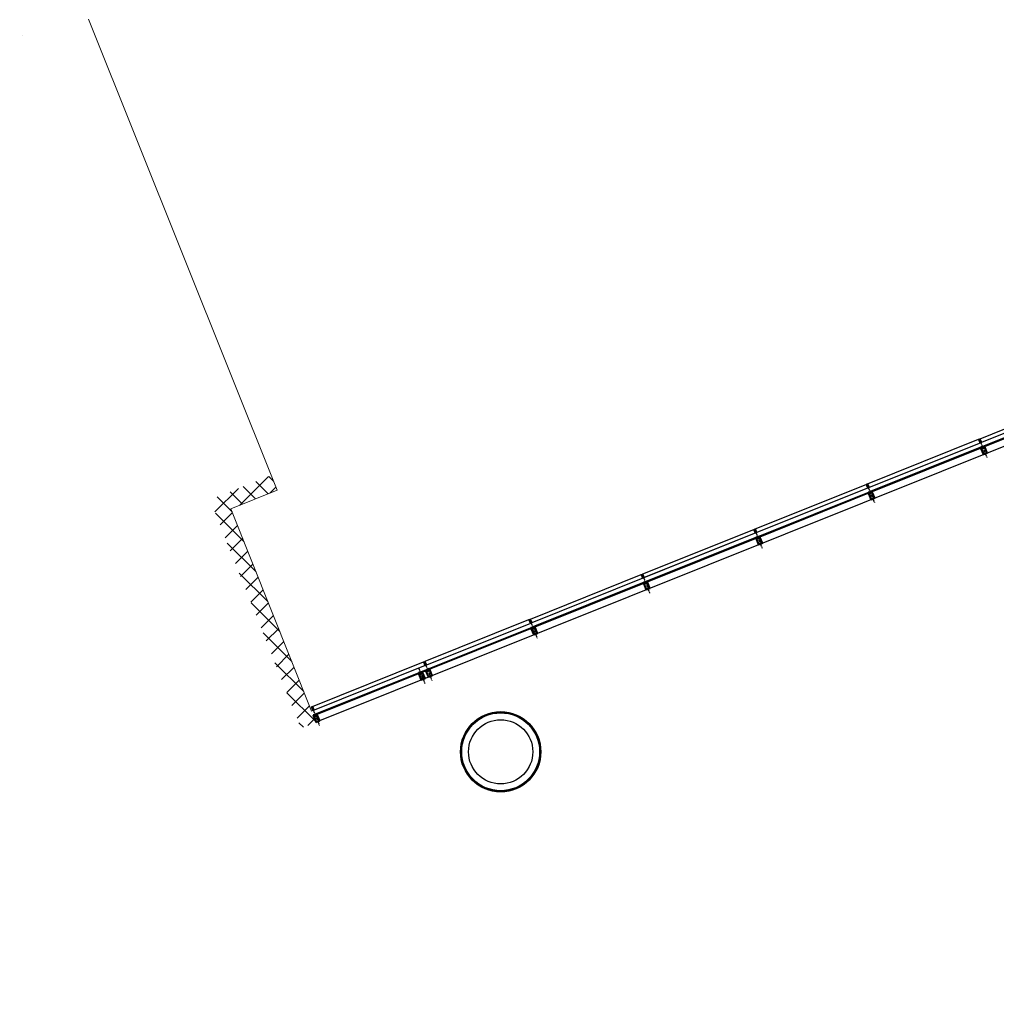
# Model space of a CAD drawing. Header units: millimetres. Extents: x 98667 to 994031, y -2704 to 533009.
# Tile 195 of 256: x 640217 to 652376, y 372241 to 384505. Entities that reach past the tile are written whole.
import ezdxf

# ---------------------------------------------------------------- set-up
doc = ezdxf.new("R2010")
doc.units = ezdxf.units.MM
for name, pattern in [('AP03000E0$0$HIDDEN', [9.525, 6.35, -3.175]), ('CENTER', [50.8, 31.75, -6.35, 6.35, -6.35]), ('sp00000g0$0$CENTER', [50.8, 31.75, -6.35, 6.35, -6.35])]:
    doc.linetypes.add(name, pattern=pattern)
for name, color, linetype, lineweight in [('0_F&B AREA', 3, 'Continuous', 0), ('A-FLOR-HRAL', 1, 'Continuous', 25), ('A-GLAZ', 2, 'Continuous', 25), ('A-GLAZ-MULL', 3, 'Continuous', 35), ('A-GLAZ-PRHT', 1, 'Continuous', 15), ('A-GLAZ-SILL', 1, 'Continuous', 15), ('A-WALL-FNSH', 1, 'Continuous', 15), ('A-WALL-PATT', 5, 'Continuous', 15), ('AP03000E0$0$A-GLAZ-FULL-EXTR', 2, 'Continuous', 20), ('AP03000E0$0$A-WALL-FNSH', 1, 'Continuous', 15), ('L_1800_BUILD_NEW', 8, 'Continuous', 0)]:
    doc.layers.add(name, color=color, linetype=linetype, lineweight=lineweight)
for name, color, linetype in [('A-COL ENCLOUSER INNER', 1, 'Continuous'), ('A-COL ENCLOUSER OUTER', 6, 'Continuous'), ('A-GLASS', 2, 'Continuous'), ('A-GRID', 1, 'CENTER'), ('A-MULLION', 4, 'Continuous'), ('NOT IN SCOPE', 222, 'Continuous'), ('sp00000g0$0$S-GRID', 1, 'sp00000g0$0$CENTER')]:
    doc.layers.add(name, color=color, linetype=linetype)
doc.layers.add('AP03000E0$0$A-Slab Edge Guide', color=55, linetype='Continuous', lineweight=15, plot=False)

msp = doc.modelspace()

# ---------------------------------------------------------------- linework, layer by layer
at = {"color": 251}
msp.add_line((662037, 383029), (643929, 375762), dxfattribs=at)
at = {"layer": '0_F&B AREA', "color": 251, "extrusion": (-0.001106, 0.003735, 0.999992)}
for p, q in [((641072, 384513, -28), (643423, 378643, -3)), ((643850, 375892, 7), (662023, 383185, 0)), ((643423, 378643, -3), (642847, 378413, -3)), ((642847, 378413, -3), (643850, 375892, 7))]:
    msp.add_line(p, q, dxfattribs=at)
at = {"layer": '0_F&B AREA', "color": 251}
msp.add_line((643850, 375892), (645267, 376461), dxfattribs=at)
at = {"layer": 'A-COL ENCLOUSER INNER', "color": 251}
for radius in [494, 485]:
    msp.add_circle((646205, 375386), radius, dxfattribs=at)
at = {"layer": 'A-COL ENCLOUSER OUTER', "color": 251}
msp.add_circle((646205, 375386), 500, dxfattribs=at)
at = {"layer": 'A-FLOR-HRAL', "color": 251}
for p, q in [((652174, 379286), (653555, 379841)), ((653574, 379794), (652193, 379240)), ((650774, 378724), (652155, 379279)), ((652174, 379232), (650793, 378678)), ((652155, 379279), (652174, 379232)), ((652158, 379273), (652161, 379275)), ((652172, 379238), (652158, 379273)), ((652159, 379280), (652170, 379285)), ((652159, 379280), (652170, 379285)), ((652178, 379234), (652159, 379280)), ((652178, 379234), (652159, 379280)), ((652161, 379275), (652175, 379239)), ((652170, 379285), (652189, 379238)), ((652170, 379285), (652189, 379238)), ((652172, 379279), (652176, 379281)), ((652187, 379244), (652172, 379279)), ((652175, 379239), (652172, 379238)), ((652193, 379240), (652174, 379286)), ((652176, 379281), (652190, 379245)), ((652189, 379238), (652178, 379234)), ((652189, 379238), (652178, 379234)), ((652190, 379245), (652187, 379244)), ((650793, 378678), (650774, 378724)), ((649374, 378163), (650756, 378717)), ((650774, 378671), (649393, 378116)), ((650756, 378717), (650774, 378671)), ((650758, 378711), (650762, 378713)), ((650772, 378676), (650758, 378711)), ((650759, 378719), (650770, 378723)), ((650759, 378719), (650770, 378723)), ((650778, 378672), (650759, 378719)), ((650778, 378672), (650759, 378719)), ((650762, 378713), (650776, 378678)), ((650770, 378723), (650789, 378677)), ((650770, 378723), (650789, 378677)), ((650776, 378678), (650772, 378676)), ((650773, 378717), (650776, 378719)), ((650787, 378682), (650773, 378717)), ((650776, 378719), (650791, 378684)), ((650789, 378677), (650778, 378672)), ((650789, 378677), (650778, 378672)), ((650791, 378684), (650787, 378682)), ((647975, 377601), (649356, 378155)), ((649356, 378155), (649374, 378109)), ((649358, 378150), (649362, 378151)), ((649372, 378114), (649358, 378150)), ((649360, 378157), (649371, 378161)), ((649360, 378157), (649371, 378161)), ((649378, 378110), (649360, 378157)), ((649378, 378110), (649360, 378157)), ((649362, 378151), (649376, 378116)), ((649371, 378161), (649389, 378115)), ((649371, 378161), (649389, 378115)), ((649376, 378116), (649372, 378114)), ((649373, 378156), (649377, 378157)), ((649387, 378120), (649373, 378156)), ((649393, 378116), (649374, 378163)), ((649377, 378157), (649391, 378122)), ((649389, 378115), (649378, 378110)), ((649389, 378115), (649378, 378110)), ((649391, 378122), (649387, 378120)), ((649374, 378109), (647993, 377555)), ((646575, 377039), (647956, 377593)), ((647975, 377547), (646594, 376993)), ((647956, 377593), (647975, 377547)), ((647958, 377588), (647962, 377589)), ((647972, 377553), (647958, 377588)), ((647960, 377595), (647971, 377599)), ((647960, 377595), (647971, 377599)), ((647978, 377549), (647960, 377595)), ((647978, 377549), (647960, 377595)), ((647962, 377589), (647976, 377554)), ((647971, 377599), (647990, 377553)), ((647971, 377599), (647990, 377553)), ((647976, 377554), (647972, 377553)), ((647973, 377594), (647977, 377595)), ((647987, 377559), (647973, 377594)), ((647993, 377555), (647975, 377601)), ((647977, 377595), (647991, 377560)), ((647990, 377553), (647978, 377549)), ((647990, 377553), (647978, 377549)), ((647991, 377560), (647987, 377559)), ((645264, 376513), (646556, 377032)), ((646556, 377032), (646575, 376985)), ((646559, 377026), (646562, 377028)), ((646573, 376991), (646559, 377026)), ((646560, 377033), (646571, 377038)), ((646560, 377033), (646571, 377038)), ((646579, 376987), (646560, 377033)), ((646579, 376987), (646560, 377033)), ((646562, 377028), (646576, 376992)), ((646571, 377038), (646590, 376991)), ((646571, 377038), (646590, 376991)), ((646573, 377032), (646577, 377034)), ((646588, 376997), (646573, 377032)), ((646594, 376993), (646575, 377039)), ((646577, 377034), (646591, 376998)), ((646575, 376985), (645282, 376467)), ((646576, 376992), (646573, 376991)), ((646590, 376991), (646579, 376987)), ((646590, 376991), (646579, 376987)), ((646591, 376998), (646588, 376997)), ((643864, 375951), (645245, 376505)), ((645264, 376459), (643882, 375905)), ((645245, 376505), (645264, 376459)), ((645247, 376500), (645251, 376501)), ((645261, 376465), (645247, 376500)), ((645249, 376507), (645260, 376511)), ((645249, 376507), (645260, 376511)), ((645267, 376461), (645249, 376507)), ((645267, 376461), (645249, 376507)), ((645251, 376501), (645265, 376466)), ((645260, 376511), (645279, 376465)), ((645260, 376511), (645279, 376465)), ((645265, 376466), (645261, 376465)), ((645262, 376506), (645266, 376507)), ((645276, 376471), (645262, 376506)), ((645282, 376467), (645264, 376513)), ((645266, 376507), (645280, 376472)), ((645279, 376465), (645267, 376461)), ((645279, 376465), (645267, 376461)), ((645280, 376472), (645276, 376471)), ((643849, 375945), (643860, 375950)), ((643868, 375899), (643849, 375945)), ((643860, 375950), (643879, 375903)), ((643862, 375944), (643866, 375946)), ((643877, 375909), (643862, 375944)), ((643882, 375905), (643864, 375951)), ((643866, 375946), (643880, 375910)), ((643879, 375903), (643868, 375899)), ((643880, 375910), (643877, 375909))]:
    msp.add_line(p, q, dxfattribs=at)
at = {"layer": 'A-GLASS', "color": 251}
for p, q in [((652195, 379187), (652179, 379180)), ((652200, 379175), (652183, 379169)), ((652201, 379178), (652198, 379186)), ((652211, 379182), (652208, 379190)), ((650795, 378625), (650779, 378619)), ((650800, 378614), (650784, 378607)), ((650801, 378616), (650798, 378624)), ((650811, 378620), (650808, 378628)), ((649395, 378063), (649379, 378057)), ((649400, 378052), (649384, 378045)), ((649401, 378054), (649398, 378062)), ((649411, 378058), (649408, 378066)), ((647996, 377502), (647979, 377495)), ((648001, 377493), (647998, 377501)), ((648012, 377497), (648008, 377505)), ((648000, 377490), (647984, 377483)), ((646596, 376940), (646580, 376933)), ((646601, 376928), (646584, 376922)), ((646602, 376931), (646599, 376939)), ((646612, 376935), (646609, 376943)), ((645196, 376378), (645180, 376372)), ((645201, 376366), (645185, 376360)), ((645202, 376369), (645199, 376377)), ((645212, 376373), (645209, 376381)), ((643885, 375852), (643869, 375845)), ((643890, 375840), (643873, 375834)), ((643880, 375838), (643877, 375846)), ((643878, 375849), (643915, 375864)), ((643883, 375837), (643920, 375852)), ((643891, 375843), (643888, 375851)), ((643901, 375847), (643898, 375855))]:
    msp.add_line(p, q, dxfattribs=at)
for centre, start, end in [((652196, 379185), 21.8671, 111.8671), ((652199, 379177), 291.8671, 21.8671), ((652210, 379191), 111.8671, 201.8671), ((652213, 379183), 201.8671, 291.8671), ((650796, 378623), 21.8671, 111.8671), ((650799, 378615), 291.8671, 21.8671), ((650810, 378629), 111.8671, 201.8671), ((650813, 378621), 201.8671, 291.8671), ((649396, 378062), 21.8671, 111.8671), ((649399, 378054), 291.8671, 21.8671), ((649410, 378067), 111.8671, 201.8671), ((649413, 378059), 201.8671, 291.8671), ((647996, 377500), 21.8671, 111.8671), ((648010, 377505), 111.8671, 201.8671), ((648000, 377492), 291.8671, 21.8671), ((648014, 377497), 201.8671, 291.8671), ((646597, 376938), 21.8671, 111.8671), ((646600, 376930), 291.8671, 21.8671), ((646611, 376944), 111.8671, 201.8671), ((646614, 376936), 201.8671, 291.8671), ((645197, 376376), 21.8671, 111.8671), ((645200, 376368), 291.8671, 21.8671), ((645211, 376382), 111.8671, 201.8671), ((645214, 376374), 201.8671, 291.8671), ((643879, 375847), 111.8671, 201.8671), ((643882, 375839), 201.8671, 291.8671), ((643886, 375850), 21.8671, 111.8671), ((643889, 375842), 291.8671, 21.8671), ((643900, 375855), 111.8671, 201.8671), ((643903, 375848), 201.8671, 291.8671)]:
    msp.add_arc(centre, 2, start, end, dxfattribs=at)
at = {"layer": 'A-GLAZ', "color": 251}
for p, q in [((652209, 379193), (653595, 379749)), ((652214, 379181), (653599, 379737)), ((650809, 378631), (652195, 379187)), ((650814, 378619), (652200, 379175)), ((652200, 379175), (652183, 379169)), ((652201, 379178), (652198, 379186)), ((652211, 379182), (652208, 379190)), ((652209, 379193), (652225, 379199)), ((652214, 379181), (652230, 379187)), ((649409, 378069), (650795, 378625)), ((649414, 378057), (650800, 378614)), ((650800, 378614), (650784, 378607)), ((650801, 378616), (650798, 378624)), ((650811, 378620), (650808, 378628)), ((650809, 378631), (650825, 378637)), ((650814, 378619), (650830, 378626)), ((648010, 377507), (649395, 378063)), ((648014, 377496), (649400, 378052)), ((649400, 378052), (649384, 378045)), ((649401, 378054), (649398, 378062)), ((649411, 378058), (649408, 378066)), ((649409, 378069), (649426, 378075)), ((649414, 378057), (649430, 378064)), ((646610, 376945), (647996, 377502)), ((648001, 377493), (647998, 377501)), ((648012, 377497), (648008, 377505)), ((648010, 377507), (648026, 377514)), ((648014, 377496), (648030, 377502)), ((646614, 376934), (648000, 377490)), ((648000, 377490), (647984, 377483)), ((645210, 376384), (646596, 376940)), ((645215, 376372), (646601, 376928)), ((646601, 376928), (646584, 376922)), ((646602, 376931), (646599, 376939)), ((646612, 376935), (646609, 376943)), ((646610, 376945), (646626, 376952)), ((646614, 376934), (646631, 376940)), ((643899, 375857), (645285, 376413)), ((643904, 375846), (645289, 376402)), ((645289, 376402), (645273, 376395)), ((645290, 376404), (645287, 376412)), ((645301, 376409), (645297, 376416)), ((645299, 376419), (645315, 376426)), ((645303, 376407), (645320, 376414))]:
    msp.add_line(p, q, dxfattribs=at)
for centre, start, end in [((652196, 379185), 21.8671, 111.8671), ((652199, 379177), 291.8671, 21.8671), ((652210, 379191), 111.8671, 201.8671), ((652213, 379183), 201.8671, 291.8671), ((650796, 378623), 21.8671, 111.8671), ((650799, 378615), 291.8671, 21.8671), ((650810, 378629), 111.8671, 201.8671), ((650813, 378621), 201.8671, 291.8671), ((649396, 378062), 21.8671, 111.8671), ((649399, 378054), 291.8671, 21.8671), ((649410, 378067), 111.8671, 201.8671), ((649413, 378059), 201.8671, 291.8671), ((647996, 377500), 21.8671, 111.8671), ((648010, 377505), 111.8671, 201.8671), ((648000, 377492), 291.8671, 21.8671), ((648014, 377497), 201.8671, 291.8671), ((646597, 376938), 21.8671, 111.8671), ((646600, 376930), 291.8671, 21.8671), ((646611, 376944), 111.8671, 201.8671), ((646614, 376936), 201.8671, 291.8671), ((645285, 376412), 21.8671, 111.8671), ((645289, 376404), 291.8671, 21.8671), ((645299, 376417), 111.8671, 201.8671), ((645303, 376409), 201.8671, 291.8671)]:
    msp.add_arc(centre, 2, start, end, dxfattribs=at)
at = {"layer": 'A-GLAZ-MULL', "color": 251}
for p, q in [((652206, 379173), (652185, 379164)), ((652185, 379164), (652216, 379088)), ((652185, 379164), (652216, 379088)), ((652229, 379176), (652192, 379161)), ((652192, 379161), (652219, 379094)), ((652192, 379161), (652219, 379094)), ((652204, 379191), (652200, 379189)), ((652200, 379189), (652206, 379173)), ((652204, 379191), (652211, 379174)), ((652211, 379174), (652232, 379183)), ((652216, 379088), (652262, 379106)), ((652216, 379088), (652262, 379106)), ((652219, 379094), (652256, 379109)), ((652219, 379094), (652256, 379109)), ((652256, 379109), (652229, 379176)), ((652256, 379109), (652229, 379176)), ((652262, 379106), (652232, 379183)), ((652262, 379106), (652232, 379183)), ((650806, 378611), (650785, 378602)), ((650785, 378602), (650816, 378526)), ((650785, 378602), (650816, 378526)), ((650829, 378615), (650792, 378600)), ((650804, 378629), (650800, 378627)), ((650800, 378627), (650806, 378611)), ((650804, 378629), (650811, 378613)), ((650811, 378613), (650832, 378621)), ((650856, 378547), (650829, 378615)), ((650856, 378547), (650829, 378615)), ((650863, 378544), (650832, 378621)), ((650863, 378544), (650832, 378621)), ((650792, 378600), (650819, 378532)), ((650792, 378600), (650819, 378532)), ((650816, 378526), (650863, 378544)), ((650816, 378526), (650863, 378544)), ((650819, 378532), (650856, 378547)), ((650819, 378532), (650856, 378547)), ((649407, 378049), (649386, 378041)), ((649386, 378041), (649416, 377964)), ((649386, 378041), (649416, 377964)), ((649429, 378053), (649392, 378038)), ((649392, 378038), (649419, 377971)), ((649392, 378038), (649419, 377971)), ((649405, 378067), (649400, 378065)), ((649400, 378065), (649407, 378049)), ((649405, 378067), (649411, 378051)), ((649411, 378051), (649432, 378059)), ((649456, 377985), (649429, 378053)), ((649456, 377985), (649429, 378053)), ((649463, 377983), (649432, 378059)), ((649463, 377983), (649432, 378059)), ((649416, 377964), (649463, 377983)), ((649416, 377964), (649463, 377983)), ((649419, 377971), (649456, 377985)), ((649419, 377971), (649456, 377985)), ((648005, 377505), (648000, 377503)), ((648000, 377503), (648007, 377487)), ((648005, 377505), (648011, 377489)), ((648011, 377489), (648032, 377497)), ((648063, 377421), (648032, 377497)), ((648063, 377421), (648032, 377497)), ((648007, 377487), (647986, 377479)), ((647986, 377479), (648017, 377402)), ((647986, 377479), (648017, 377402)), ((648030, 377491), (647992, 377476)), ((647992, 377476), (648019, 377409)), ((647992, 377476), (648019, 377409)), ((648017, 377402), (648063, 377421)), ((648017, 377402), (648063, 377421)), ((648019, 377409), (648057, 377424)), ((648019, 377409), (648057, 377424)), ((648057, 377424), (648030, 377491)), ((648057, 377424), (648030, 377491)), ((646607, 376925), (646586, 376917)), ((646586, 376917), (646617, 376841)), ((646586, 376917), (646617, 376841)), ((646630, 376929), (646593, 376914)), ((646593, 376914), (646620, 376847)), ((646593, 376914), (646620, 376847)), ((646605, 376944), (646601, 376942)), ((646601, 376942), (646607, 376925)), ((646605, 376944), (646612, 376927)), ((646612, 376927), (646633, 376936)), ((646657, 376862), (646630, 376929)), ((646657, 376862), (646630, 376929)), ((646663, 376859), (646633, 376936)), ((646663, 376859), (646633, 376936)), ((646617, 376841), (646663, 376859)), ((646617, 376841), (646663, 376859)), ((646620, 376847), (646657, 376862)), ((646620, 376847), (646657, 376862)), ((645346, 376336), (645319, 376403)), ((645352, 376333), (645321, 376409)), ((645207, 376364), (645186, 376355)), ((645186, 376355), (645217, 376279)), ((645230, 376367), (645193, 376353)), ((645193, 376353), (645220, 376285)), ((645205, 376382), (645201, 376380)), ((645201, 376380), (645207, 376364)), ((645205, 376382), (645212, 376366)), ((645212, 376366), (645233, 376374)), ((645217, 376279), (645264, 376297)), ((645220, 376285), (645257, 376300)), ((645257, 376300), (645230, 376367)), ((645264, 376297), (645233, 376374)), ((645275, 376391), (645306, 376314)), ((645281, 376388), (645308, 376321)), ((645306, 376314), (645352, 376333)), ((645308, 376321), (645346, 376336)), ((643873, 375847), (643869, 375845)), ((643869, 375845), (643906, 375752)), ((643873, 375847), (643879, 375833)), ((643896, 375837), (643875, 375829)), ((643875, 375829), (643906, 375752)), ((643882, 375832), (643922, 375848)), ((643919, 375841), (643882, 375826)), ((643882, 375826), (643909, 375759)), ((643882, 375824), (643908, 375761)), ((643917, 375840), (643884, 375827)), ((643894, 375855), (643890, 375854)), ((643890, 375854), (643896, 375837)), ((643894, 375855), (643901, 375839)), ((643901, 375839), (643922, 375848)), ((643946, 375774), (643919, 375841)), ((643945, 375776), (643920, 375839)), ((643952, 375771), (643922, 375848)), ((643952, 375771), (643922, 375848)), ((643906, 375752), (643952, 375771)), ((643906, 375752), (643952, 375771)), ((643909, 375759), (643946, 375774)), ((643911, 375760), (643944, 375773))]:
    msp.add_line(p, q, dxfattribs=at)
for centre, start, end in [((643881, 375833), 201.8671, 291.8671), ((643884, 375825), 111.8671, 201.8671), ((643918, 375839), 21.8671, 111.8671), ((643910, 375762), 201.8671, 291.8671), ((643943, 375775), 291.8671, 21.8671)]:
    msp.add_arc(centre, 2, start, end, dxfattribs=at)
at = {"layer": 'A-GLAZ-PRHT', "color": 251}
for p, q in [((643877, 375846), (643874, 375845)), ((643874, 375845), (643877, 375837)), ((643880, 375838), (643877, 375846)), ((643877, 375837), (643880, 375838)), ((643894, 375842), (643885, 375838)), ((643885, 375838), (643887, 375834)), ((643887, 375834), (643896, 375837)), ((643896, 375837), (643894, 375842))]:
    msp.add_line(p, q, dxfattribs=at)
at = {"layer": 'A-GLAZ-PRHT', "color": 251, "linetype": 'Continuous'}
for p, q in [((643878, 375844), (643875, 375845)), ((643879, 375842), (643875, 375844)), ((643879, 375840), (643876, 375842)), ((643879, 375838), (643876, 375840)), ((643877, 375846), (643877, 375846)), ((643877, 375837), (643877, 375837)), ((643890, 375835), (643885, 375837)), ((643892, 375836), (643886, 375839)), ((643888, 375834), (643886, 375835)), ((643895, 375837), (643888, 375840)), ((643896, 375838), (643890, 375840)), ((643895, 375840), (643892, 375841))]:
    msp.add_line(p, q, dxfattribs=at)
at = {"layer": 'A-GLAZ-SILL', "color": 251}
for p, q in [((652262, 379106), (653616, 379649)), ((652188, 379171), (652197, 379174)), ((652188, 379171), (652197, 379174)), ((652190, 379166), (652188, 379171)), ((652190, 379166), (652188, 379171)), ((652199, 379170), (652190, 379166)), ((652199, 379170), (652190, 379166)), ((652197, 379174), (652199, 379170)), ((652197, 379174), (652199, 379170)), ((652200, 379187), (652198, 379186)), ((652200, 379187), (652198, 379186)), ((652198, 379186), (652201, 379178)), ((652198, 379186), (652201, 379178)), ((652204, 379179), (652200, 379187)), ((652204, 379179), (652200, 379187)), ((652201, 379178), (652204, 379179)), ((652201, 379178), (652204, 379179)), ((652208, 379190), (652205, 379189)), ((652208, 379190), (652205, 379189)), ((652205, 379189), (652208, 379181)), ((652205, 379189), (652208, 379181)), ((652211, 379182), (652208, 379190)), ((652211, 379182), (652208, 379190)), ((652208, 379181), (652211, 379182)), ((652208, 379181), (652211, 379182)), ((652225, 379186), (652216, 379182)), ((652225, 379186), (652216, 379182)), ((652216, 379182), (652218, 379177)), ((652216, 379182), (652218, 379177)), ((652218, 379177), (652227, 379181)), ((652218, 379177), (652227, 379181)), ((652227, 379181), (652225, 379186)), ((652227, 379181), (652225, 379186)), ((650863, 378544), (652216, 379088)), ((650788, 378609), (650798, 378613)), ((650788, 378609), (650798, 378613)), ((650790, 378604), (650788, 378609)), ((650790, 378604), (650788, 378609)), ((650800, 378608), (650790, 378604)), ((650800, 378608), (650790, 378604)), ((650801, 378625), (650798, 378624)), ((650801, 378625), (650798, 378624)), ((650798, 378624), (650801, 378616)), ((650798, 378624), (650801, 378616)), ((650798, 378613), (650800, 378608)), ((650798, 378613), (650800, 378608)), ((650804, 378617), (650801, 378625)), ((650804, 378617), (650801, 378625)), ((650801, 378616), (650804, 378617)), ((650801, 378616), (650804, 378617)), ((650808, 378628), (650805, 378627)), ((650808, 378628), (650805, 378627)), ((650805, 378627), (650808, 378619)), ((650805, 378627), (650808, 378619)), ((650811, 378620), (650808, 378628)), ((650811, 378620), (650808, 378628)), ((650808, 378619), (650811, 378620)), ((650808, 378619), (650811, 378620)), ((650825, 378624), (650816, 378620)), ((650825, 378624), (650816, 378620)), ((650816, 378620), (650818, 378615)), ((650816, 378620), (650818, 378615)), ((650818, 378615), (650827, 378619)), ((650818, 378615), (650827, 378619)), ((650827, 378619), (650825, 378624)), ((650827, 378619), (650825, 378624)), ((649463, 377983), (650816, 378526)), ((649389, 378047), (649398, 378051)), ((649389, 378047), (649398, 378051)), ((649390, 378043), (649389, 378047)), ((649390, 378043), (649389, 378047)), ((649400, 378046), (649390, 378043)), ((649400, 378046), (649390, 378043)), ((649401, 378063), (649398, 378062)), ((649401, 378063), (649398, 378062)), ((649398, 378062), (649401, 378054)), ((649398, 378062), (649401, 378054)), ((649398, 378051), (649400, 378046)), ((649398, 378051), (649400, 378046)), ((649404, 378055), (649401, 378063)), ((649404, 378055), (649401, 378063)), ((649401, 378054), (649404, 378055)), ((649401, 378054), (649404, 378055)), ((649408, 378066), (649405, 378065)), ((649408, 378066), (649405, 378065)), ((649405, 378065), (649409, 378057)), ((649405, 378065), (649409, 378057)), ((649411, 378058), (649408, 378066)), ((649411, 378058), (649408, 378066)), ((649409, 378057), (649411, 378058)), ((649409, 378057), (649411, 378058)), ((649425, 378062), (649416, 378058)), ((649425, 378062), (649416, 378058)), ((649416, 378058), (649418, 378054)), ((649416, 378058), (649418, 378054)), ((649418, 378054), (649427, 378057)), ((649418, 378054), (649427, 378057)), ((649427, 378057), (649425, 378062)), ((649427, 378057), (649425, 378062)), ((648063, 377421), (649416, 377964)), ((648001, 377502), (647998, 377500)), ((648001, 377502), (647998, 377500)), ((647998, 377500), (648001, 377493)), ((647998, 377500), (648001, 377493)), ((648004, 377494), (648001, 377502)), ((648004, 377494), (648001, 377502)), ((648008, 377505), (648006, 377503)), ((648008, 377505), (648006, 377503)), ((648006, 377503), (648009, 377496)), ((648006, 377503), (648009, 377496)), ((648012, 377497), (648008, 377505)), ((648012, 377497), (648008, 377505)), ((648026, 377500), (648016, 377496)), ((648026, 377500), (648016, 377496)), ((648028, 377496), (648026, 377500)), ((648028, 377496), (648026, 377500)), ((646663, 376859), (648017, 377402)), ((647989, 377485), (647998, 377489)), ((647989, 377485), (647998, 377489)), ((647991, 377481), (647989, 377485)), ((647991, 377481), (647989, 377485)), ((648000, 377484), (647991, 377481)), ((648000, 377484), (647991, 377481)), ((647998, 377489), (648000, 377484)), ((647998, 377489), (648000, 377484)), ((648001, 377493), (648004, 377494)), ((648001, 377493), (648004, 377494)), ((648009, 377496), (648012, 377497)), ((648009, 377496), (648012, 377497)), ((648016, 377496), (648018, 377492)), ((648016, 377496), (648018, 377492)), ((648018, 377492), (648028, 377496)), ((648018, 377492), (648028, 377496)), ((646589, 376924), (646598, 376927)), ((646589, 376924), (646598, 376927)), ((646591, 376919), (646589, 376924)), ((646591, 376919), (646589, 376924)), ((646600, 376923), (646591, 376919)), ((646600, 376923), (646591, 376919)), ((646598, 376927), (646600, 376923)), ((646598, 376927), (646600, 376923)), ((646601, 376940), (646599, 376939)), ((646601, 376940), (646599, 376939)), ((646599, 376939), (646602, 376931)), ((646599, 376939), (646602, 376931)), ((646604, 376932), (646601, 376940)), ((646604, 376932), (646601, 376940)), ((646602, 376931), (646604, 376932)), ((646602, 376931), (646604, 376932)), ((646609, 376943), (646606, 376942)), ((646609, 376943), (646606, 376942)), ((646606, 376942), (646609, 376934)), ((646606, 376942), (646609, 376934)), ((646612, 376935), (646609, 376943)), ((646612, 376935), (646609, 376943)), ((646609, 376934), (646612, 376935)), ((646609, 376934), (646612, 376935)), ((646626, 376938), (646617, 376935)), ((646626, 376938), (646617, 376935)), ((646617, 376935), (646619, 376930)), ((646617, 376935), (646619, 376930)), ((646619, 376930), (646628, 376934)), ((646619, 376930), (646628, 376934)), ((646628, 376934), (646626, 376938)), ((646628, 376934), (646626, 376938)), ((645264, 376297), (646617, 376841)), ((645278, 376397), (645287, 376401)), ((645280, 376393), (645278, 376397)), ((645289, 376396), (645280, 376393)), ((645290, 376413), (645287, 376412)), ((645287, 376412), (645290, 376404)), ((645287, 376401), (645289, 376396)), ((645293, 376406), (645290, 376413)), ((645290, 376404), (645293, 376406)), ((645298, 376416), (645295, 376415)), ((645295, 376415), (645298, 376407)), ((645301, 376409), (645298, 376416)), ((645298, 376407), (645301, 376409)), ((645315, 376412), (645305, 376408)), ((645305, 376408), (645307, 376404)), ((645307, 376404), (645317, 376407)), ((645317, 376407), (645315, 376412)), ((643952, 375771), (645306, 376314)), ((645189, 376362), (645199, 376366)), ((645191, 376357), (645189, 376362)), ((645200, 376361), (645191, 376357)), ((645202, 376378), (645199, 376377)), ((645199, 376377), (645202, 376369)), ((645199, 376366), (645200, 376361)), ((645205, 376370), (645202, 376378)), ((645202, 376369), (645205, 376370)), ((645209, 376381), (645206, 376380)), ((645206, 376380), (645209, 376372)), ((645212, 376373), (645209, 376381)), ((645209, 376372), (645212, 376373)), ((645226, 376377), (645217, 376373)), ((645217, 376373), (645219, 376368)), ((645219, 376368), (645228, 376372)), ((645228, 376372), (645226, 376377)), ((643878, 375835), (643887, 375839)), ((643880, 375831), (643878, 375835)), ((643889, 375835), (643880, 375831)), ((643887, 375839), (643889, 375835)), ((643890, 375852), (643888, 375851)), ((643888, 375851), (643891, 375843)), ((643893, 375844), (643890, 375852)), ((643891, 375843), (643893, 375844)), ((643898, 375855), (643895, 375854)), ((643895, 375854), (643898, 375846)), ((643901, 375847), (643898, 375855)), ((643898, 375846), (643901, 375847)), ((643915, 375850), (643906, 375847)), ((643906, 375847), (643908, 375842)), ((643908, 375842), (643917, 375846)), ((643917, 375846), (643915, 375850))]:
    msp.add_line(p, q, dxfattribs=at)
at = {"layer": 'A-GLAZ-SILL', "color": 251, "linetype": 'Continuous'}
for p, q in [((652195, 379168), (652188, 379171)), ((652189, 379169), (652190, 379171)), ((652193, 379167), (652189, 379169)), ((652190, 379167), (652192, 379172)), ((652191, 379166), (652190, 379167)), ((652191, 379167), (652194, 379173)), ((652197, 379169), (652191, 379172)), ((652199, 379170), (652193, 379173)), ((652194, 379167), (652196, 379174)), ((652198, 379172), (652195, 379173)), ((652196, 379168), (652198, 379173)), ((652198, 379174), (652197, 379174)), ((652201, 379184), (652198, 379186)), ((652201, 379185), (652198, 379186)), ((652202, 379182), (652198, 379184)), ((652202, 379183), (652198, 379184)), ((652198, 379169), (652199, 379171)), ((652203, 379180), (652199, 379182)), ((652203, 379180), (652199, 379182)), ((652201, 379186), (652200, 379187)), ((652200, 379187), (652200, 379187)), ((652203, 379179), (652200, 379180)), ((652203, 379179), (652200, 379180)), ((652201, 379178), (652201, 379178)), ((652209, 379186), (652205, 379188)), ((652208, 379188), (652206, 379189)), ((652209, 379188), (652206, 379189)), ((652210, 379186), (652206, 379187)), ((652210, 379184), (652206, 379186)), ((652210, 379183), (652206, 379185)), ((652211, 379182), (652207, 379184)), ((652210, 379182), (652207, 379183)), ((652208, 379190), (652208, 379190)), ((652209, 379181), (652208, 379182)), ((652208, 379181), (652208, 379181)), ((652222, 379179), (652216, 379182)), ((652221, 379179), (652216, 379181)), ((652223, 379179), (652217, 379182)), ((652220, 379178), (652217, 379180)), ((652219, 379178), (652217, 379179)), ((652218, 379177), (652217, 379177)), ((652224, 379180), (652218, 379183)), ((652225, 379180), (652219, 379183)), ((652226, 379181), (652220, 379183)), ((652227, 379181), (652221, 379184)), ((652226, 379182), (652222, 379184)), ((652226, 379184), (652223, 379185)), ((652225, 379184), (652224, 379185)), ((650789, 378607), (650790, 378610)), ((650795, 378606), (650789, 378609)), ((650793, 378605), (650789, 378607)), ((650790, 378605), (650792, 378611)), ((650791, 378605), (650790, 378605)), ((650797, 378607), (650791, 378610)), ((650792, 378605), (650794, 378611)), ((650799, 378608), (650793, 378611)), ((650794, 378606), (650797, 378612)), ((650799, 378610), (650795, 378612)), ((650796, 378607), (650798, 378612)), ((650798, 378612), (650797, 378612)), ((650802, 378623), (650798, 378624)), ((650801, 378623), (650798, 378624)), ((650802, 378621), (650798, 378622)), ((650798, 378607), (650799, 378610)), ((650802, 378620), (650799, 378622)), ((650803, 378618), (650799, 378620)), ((650803, 378619), (650799, 378620)), ((650801, 378625), (650800, 378625)), ((650801, 378625), (650800, 378625)), ((650803, 378617), (650800, 378618)), ((650803, 378617), (650800, 378618)), ((650801, 378616), (650801, 378616)), ((650809, 378626), (650806, 378627)), ((650809, 378626), (650806, 378627)), ((650810, 378624), (650806, 378626)), ((650810, 378624), (650806, 378625)), ((650810, 378622), (650806, 378624)), ((650811, 378622), (650807, 378623)), ((650811, 378620), (650807, 378622)), ((650808, 378628), (650808, 378628)), ((650811, 378620), (650808, 378621)), ((650809, 378619), (650808, 378620)), ((650808, 378619), (650808, 378619)), ((650822, 378617), (650816, 378620)), ((650821, 378617), (650816, 378619)), ((650824, 378618), (650817, 378620)), ((650820, 378616), (650817, 378618)), ((650819, 378616), (650817, 378617)), ((650824, 378618), (650818, 378621)), ((650818, 378615), (650818, 378616)), ((650826, 378619), (650819, 378621)), ((650826, 378619), (650820, 378622)), ((650827, 378620), (650821, 378622)), ((650827, 378621), (650822, 378622)), ((650826, 378622), (650823, 378623)), ((650826, 378623), (650824, 378623)), ((649389, 378045), (649391, 378048)), ((649395, 378045), (649389, 378047)), ((649393, 378044), (649389, 378045)), ((649390, 378043), (649393, 378049)), ((649391, 378043), (649390, 378043)), ((649398, 378045), (649391, 378048)), ((649392, 378043), (649395, 378050)), ((649400, 378046), (649393, 378049)), ((649394, 378044), (649397, 378050)), ((649399, 378048), (649395, 378050)), ((649396, 378045), (649398, 378050)), ((649398, 378050), (649397, 378051)), ((649402, 378061), (649398, 378062)), ((649398, 378046), (649399, 378048)), ((649402, 378061), (649399, 378062)), ((649403, 378059), (649399, 378061)), ((649403, 378059), (649399, 378060)), ((649401, 378063), (649400, 378063)), ((649403, 378057), (649400, 378059)), ((649404, 378057), (649400, 378058)), ((649403, 378055), (649400, 378057)), ((649403, 378055), (649400, 378056)), ((649401, 378063), (649401, 378063)), ((649401, 378054), (649401, 378054)), ((649409, 378064), (649406, 378065)), ((649410, 378063), (649406, 378064)), ((649410, 378062), (649406, 378064)), ((649409, 378065), (649407, 378066)), ((649411, 378060), (649407, 378062)), ((649411, 378060), (649407, 378062)), ((649408, 378066), (649408, 378066)), ((649411, 378058), (649408, 378060)), ((649411, 378058), (649408, 378059)), ((649409, 378058), (649408, 378058)), ((649409, 378057), (649409, 378057)), ((649423, 378055), (649416, 378058)), ((649424, 378056), (649417, 378059)), ((649422, 378055), (649417, 378057)), ((649420, 378055), (649417, 378056)), ((649420, 378054), (649417, 378055)), ((649425, 378056), (649418, 378059)), ((649418, 378054), (649418, 378054)), ((649426, 378057), (649419, 378060)), ((649427, 378057), (649420, 378060)), ((649427, 378058), (649421, 378060)), ((649427, 378059), (649422, 378061)), ((649426, 378061), (649424, 378062)), ((649426, 378060), (649424, 378061)), ((648002, 377499), (647998, 377501)), ((648002, 377499), (647999, 377501)), ((648003, 377497), (647999, 377499)), ((648003, 377497), (647999, 377499)), ((648001, 377501), (648001, 377502)), ((648001, 377501), (648001, 377501)), ((648009, 377502), (648006, 377504)), ((648010, 377501), (648006, 377502)), ((648010, 377500), (648006, 377502)), ((648009, 377503), (648007, 377504)), ((648011, 377499), (648007, 377500)), ((648011, 377498), (648007, 377500)), ((648009, 377504), (648008, 377504)), ((648012, 377497), (648008, 377498)), ((648011, 377496), (648008, 377498)), ((648025, 377494), (648018, 377497)), ((648027, 377495), (648020, 377498)), ((648026, 377495), (648020, 377498)), ((648027, 377496), (648022, 377499)), ((648027, 377497), (648023, 377499)), ((648026, 377498), (648024, 377499)), ((648026, 377499), (648025, 377500)), ((647996, 377483), (647989, 377486)), ((647990, 377481), (647993, 377487)), ((647990, 377483), (647991, 377486)), ((647994, 377482), (647990, 377484)), ((647992, 377481), (647990, 377482)), ((647998, 377484), (647991, 377486)), ((647992, 377481), (647995, 377488)), ((648000, 377484), (647993, 377487)), ((647994, 377482), (647997, 377489)), ((647999, 377486), (647995, 377488)), ((647996, 377483), (647999, 377488)), ((647998, 377489), (647998, 377489)), ((647998, 377484), (647999, 377486)), ((648004, 377495), (648000, 377497)), ((648004, 377495), (648000, 377497)), ((648004, 377493), (648001, 377495)), ((648003, 377493), (648001, 377494)), ((648002, 377493), (648001, 377493)), ((648010, 377496), (648009, 377496)), ((648009, 377496), (648009, 377496)), ((648023, 377494), (648017, 377496)), ((648022, 377493), (648017, 377496)), ((648021, 377493), (648017, 377494)), ((648024, 377494), (648018, 377497)), ((648020, 377492), (648018, 377493)), ((648019, 377492), (648018, 377492)), ((646596, 376921), (646589, 376924)), ((646590, 376922), (646591, 376924)), ((646594, 376920), (646590, 376922)), ((646591, 376920), (646593, 376925)), ((646592, 376919), (646591, 376920)), ((646592, 376920), (646595, 376926)), ((646598, 376922), (646592, 376925)), ((646594, 376920), (646597, 376927)), ((646600, 376923), (646594, 376925)), ((646599, 376925), (646596, 376926)), ((646597, 376921), (646599, 376926)), ((646599, 376927), (646598, 376927)), ((646602, 376937), (646599, 376939)), ((646602, 376938), (646599, 376939)), ((646603, 376935), (646599, 376937)), ((646603, 376935), (646599, 376937)), ((646599, 376922), (646600, 376924)), ((646604, 376933), (646600, 376935)), ((646604, 376933), (646600, 376935)), ((646602, 376939), (646601, 376940)), ((646601, 376940), (646601, 376940)), ((646603, 376932), (646601, 376933)), ((646604, 376932), (646601, 376933)), ((646602, 376931), (646602, 376931)), ((646610, 376941), (646606, 376942)), ((646610, 376939), (646606, 376941)), ((646609, 376941), (646607, 376942)), ((646610, 376938), (646607, 376940)), ((646611, 376937), (646607, 376939)), ((646611, 376936), (646607, 376938)), ((646612, 376935), (646608, 376937)), ((646611, 376935), (646608, 376936)), ((646609, 376943), (646609, 376943)), ((646610, 376934), (646609, 376934)), ((646609, 376934), (646609, 376934)), ((646623, 376932), (646617, 376935)), ((646622, 376932), (646617, 376934)), ((646624, 376932), (646618, 376935)), ((646621, 376931), (646618, 376932)), ((646620, 376931), (646618, 376932)), ((646619, 376930), (646618, 376930)), ((646625, 376933), (646619, 376935)), ((646626, 376933), (646620, 376936)), ((646627, 376934), (646621, 376936)), ((646628, 376934), (646622, 376937)), ((646627, 376935), (646623, 376937)), ((646627, 376937), (646624, 376938)), ((646626, 376937), (646625, 376938)), ((645285, 376395), (645278, 376397)), ((645283, 376394), (645279, 376396)), ((645281, 376393), (645279, 376393)), ((645287, 376395), (645280, 376398)), ((645289, 376396), (645282, 376399)), ((645288, 376398), (645284, 376400)), ((645287, 376400), (645287, 376401)), ((645291, 376411), (645288, 376412)), ((645292, 376409), (645288, 376410)), ((645293, 376407), (645289, 376408)), ((645290, 376413), (645290, 376413)), ((645292, 376405), (645290, 376406)), ((645299, 376413), (645295, 376414)), ((645298, 376415), (645296, 376416)), ((645300, 376411), (645296, 376412)), ((645301, 376409), (645297, 376410)), ((645299, 376408), (645298, 376408)), ((645312, 376405), (645306, 376408)), ((645310, 376405), (645306, 376406)), ((645314, 376406), (645307, 376409)), ((645308, 376404), (645307, 376404)), ((645316, 376407), (645309, 376410)), ((645316, 376409), (645312, 376411)), ((645315, 376411), (645314, 376412)), ((645190, 376360), (645191, 376363)), ((645191, 376358), (645193, 376363)), ((645193, 376358), (645195, 376364)), ((645195, 376359), (645197, 376365)), ((645197, 376359), (645199, 376365)), ((645202, 376376), (645199, 376377)), ((645203, 376374), (645199, 376375)), ((645199, 376360), (645200, 376363)), ((645204, 376372), (645200, 376373)), ((645202, 376378), (645201, 376378)), ((645204, 376370), (645201, 376371)), ((645202, 376369), (645202, 376369)), ((645210, 376379), (645207, 376380)), ((645211, 376377), (645207, 376378)), ((645212, 376375), (645208, 376376)), ((645211, 376373), (645208, 376374)), ((645209, 376381), (645209, 376381)), ((645209, 376372), (645209, 376372)), ((645222, 376370), (645217, 376372)), ((645225, 376371), (645218, 376373)), ((645220, 376369), (645218, 376370)), ((645227, 376371), (645220, 376374)), ((645228, 376373), (645222, 376375)), ((645227, 376375), (645224, 376376)), ((643879, 375834), (643880, 375836)), ((643880, 375831), (643882, 375837)), ((643881, 375831), (643884, 375838)), ((643883, 375832), (643886, 375839)), ((643886, 375833), (643888, 375838)), ((643891, 375849), (643888, 375851)), ((643892, 375847), (643888, 375849)), ((643888, 375834), (643889, 375836)), ((643893, 375845), (643889, 375847)), ((643890, 375852), (643890, 375852)), ((643893, 375844), (643890, 375845)), ((643891, 375843), (643891, 375843)), ((643899, 375852), (643896, 375854)), ((643899, 375850), (643896, 375852)), ((643900, 375848), (643896, 375850)), ((643900, 375847), (643897, 375848)), ((643898, 375854), (643898, 375855)), ((643898, 375846), (643898, 375846)), ((643911, 375843), (643906, 375846)), ((643913, 375844), (643907, 375847)), ((643909, 375843), (643907, 375844)), ((643915, 375845), (643909, 375848)), ((643917, 375846), (643911, 375849)), ((643916, 375848), (643913, 375850))]:
    msp.add_line(p, q, dxfattribs=at)
at = {"layer": 'A-GRID', "color": 251}
for p, q in [((652181, 379242), (652259, 379047)), ((652181, 379242), (652259, 379047)), ((650781, 378680), (650860, 378485)), ((650781, 378680), (650860, 378485)), ((649381, 378119), (649460, 377923)), ((649381, 378119), (649460, 377923)), ((647982, 377557), (648060, 377361)), ((647982, 377557), (648060, 377361)), ((646582, 376995), (646660, 376800)), ((646582, 376995), (646660, 376800)), ((645182, 376433), (645260, 376238)), ((645271, 376469), (645349, 376273)), ((643871, 375907), (643949, 375712)), ((643871, 375907), (643949, 375712))]:
    msp.add_line(p, q, dxfattribs=at)
at = {"layer": 'A-MULLION', "color": 251}
for p, q in [((652206, 379173), (652185, 379164)), ((652229, 379176), (652192, 379161)), ((652204, 379191), (652200, 379189)), ((652200, 379189), (652206, 379173)), ((652204, 379191), (652211, 379174)), ((652211, 379174), (652232, 379183)), ((650806, 378611), (650785, 378602)), ((650829, 378615), (650792, 378600)), ((650804, 378629), (650800, 378627)), ((650800, 378627), (650806, 378611)), ((650804, 378629), (650811, 378613)), ((650811, 378613), (650832, 378621)), ((649407, 378049), (649386, 378041)), ((649429, 378053), (649392, 378038)), ((649405, 378067), (649400, 378065)), ((649400, 378065), (649407, 378049)), ((649405, 378067), (649411, 378051)), ((649411, 378051), (649432, 378059)), ((648005, 377505), (648000, 377503)), ((648000, 377503), (648007, 377487)), ((648005, 377505), (648011, 377489)), ((648011, 377489), (648032, 377497)), ((648007, 377487), (647986, 377479)), ((648030, 377491), (647992, 377476)), ((646607, 376925), (646586, 376917)), ((646630, 376929), (646593, 376914)), ((646605, 376944), (646601, 376942)), ((646601, 376942), (646607, 376925)), ((646605, 376944), (646612, 376927)), ((646612, 376927), (646633, 376936)), ((645296, 376399), (645275, 376391)), ((645319, 376403), (645281, 376388)), ((645294, 376417), (645289, 376415)), ((645289, 376415), (645296, 376399)), ((645294, 376417), (645300, 376401)), ((645300, 376401), (645321, 376409))]:
    msp.add_line(p, q, dxfattribs=at)
at = {"layer": 'A-WALL-FNSH', "color": 251, "linetype": 'ByBlock'}
msp.add_arc((640260, 384309), 15, 191.8318, 192.8723, dxfattribs=at)
at = {"layer": 'A-WALL-PATT', "color": 251, "linetype": 'Continuous'}
for p, q in [((642956, 378457), (643314, 378815)), ((643311, 378599), (643158, 378753)), ((643378, 378756), (643318, 378816)), ((642647, 378373), (642941, 378666)), ((642990, 378471), (642836, 378625)), ((643151, 378535), (642997, 378689)), ((643329, 378606), (643407, 378684)), ((642862, 378375), (642676, 378561)), ((643010, 378002), (642653, 378359)), ((642711, 378212), (642865, 378366)), ((642775, 378052), (642929, 378206)), ((642839, 377891), (642993, 378045)), ((643159, 377629), (642801, 377986)), ((642903, 377731), (643057, 377885)), ((642967, 377570), (643121, 377724)), ((643308, 377256), (642950, 377613)), ((643031, 377409), (643185, 377563)), ((643095, 377249), (643249, 377403)), ((643456, 376883), (643098, 377240)), ((643159, 377088), (643313, 377242)), ((643223, 376928), (643377, 377082)), ((643287, 376767), (643441, 376921)), ((643605, 376509), (643247, 376867)), ((643351, 376607), (643505, 376761)), ((643414, 376446), (643568, 376600)), ((643753, 376136), (643395, 376494)), ((643478, 376285), (643632, 376439)), ((643542, 376125), (643696, 376279)), ((643902, 375763), (643544, 376121)), ((643606, 375964), (643760, 376118)), ((643670, 375804), (643824, 375958)), ((643804, 375713), (643888, 375797)), ((643749, 375691), (643692, 375748))]:
    msp.add_line(p, q, dxfattribs=at)
at = {"layer": 'AP03000E0$0$A-GLAZ-FULL-EXTR', "color": 251, "linetype": 'Continuous'}
msp.add_arc((717502, 197719), 179339, 89.99555, 114.84719, dxfattribs=at)
at = {"layer": 'AP03000E0$0$A-Slab Edge Guide', "color": 251, "linetype": 'AP03000E0$0$HIDDEN'}
msp.add_arc((717516, 197696), 180466, 89.99998, 131.00001, dxfattribs=at)
at = {"layer": 'AP03000E0$0$A-WALL-FNSH', "color": 251, "linetype": 'AP03000E0$0$HIDDEN'}
for radius in [179866, 179861, 179716]:
    msp.add_arc((717516, 197696), radius, 89.99998, 131.00001, dxfattribs=at)
at = {"layer": 'L_1800_BUILD_NEW', "color": 251}
for radius in [500, 400]:
    msp.add_circle((646205, 375386), radius, dxfattribs=at)
at = {"layer": 'NOT IN SCOPE', "color": 251, "linetype": 'Continuous'}
for radius in [500, 400]:
    msp.add_circle((646205, 375386), radius, dxfattribs=at)
at = {"layer": 'sp00000g0$0$S-GRID', "color": 251}
msp.add_arc((717516, 197696), 180466, 90, 130.99999, dxfattribs=at)

doc.saveas('drawing.dxf')
